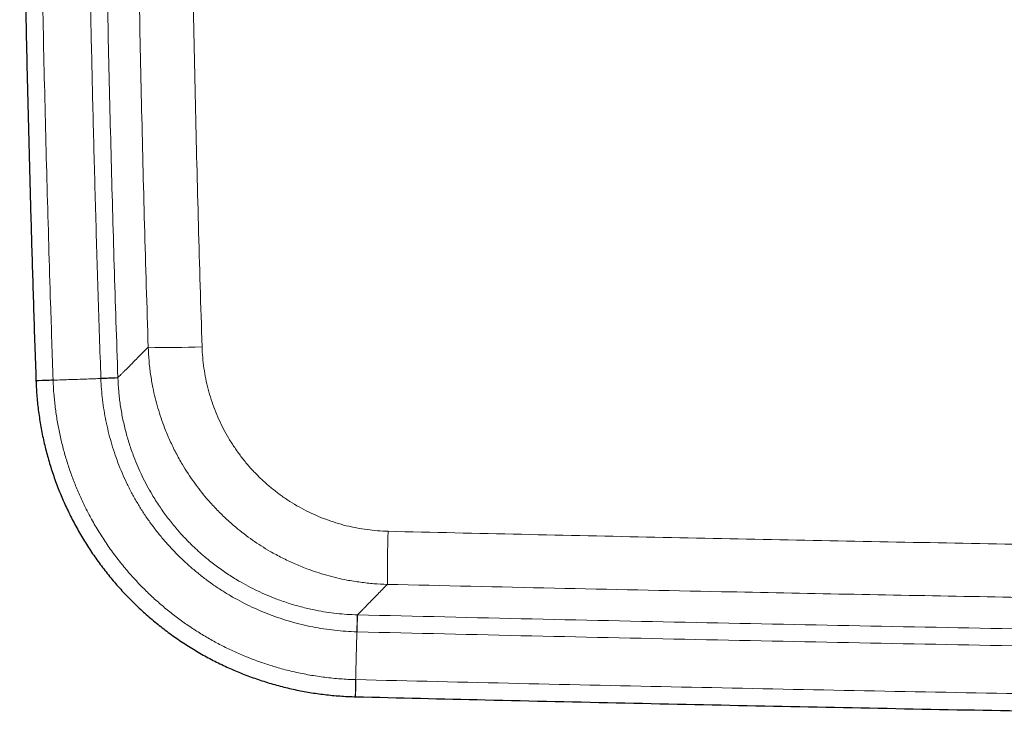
# Model space of a CAD drawing. Header units: millimetres. Extents: x 8 to 969, y 12 to 960.
# Tile 2 of 256: x 287 to 323, y 97 to 122. Entities that reach past the tile are written whole.
import ezdxf

# ---------------------------------------------------------------- set-up
doc = ezdxf.new("R2010")
doc.units = ezdxf.units.MM

msp = doc.modelspace()

# ---------------------------------------------------------------- linework, layer by layer
at = {"color": 7, "linetype": 'Continuous', "lineweight": 30}
for p, q in [((287.228, 108.949), (287.228, 108.938)), ((298.918, 97.369), (298.928, 97.369))]:
    msp.add_line(p, q, dxfattribs=at)
at = {"color": 252, "linetype": 'Continuous', "lineweight": 0}
for p, q in [((290.226, 109.043), (290.225, 109.053)), ((299.001, 100.367), (298.992, 100.368))]:
    msp.add_line(p, q, dxfattribs=at)
at = {"color": 252, "linetype": 'Continuous', "lineweight": 0, "flags": 128}
for points in [[(287.854, 108.97), (287.779, 108.968), (287.706, 108.965), (287.635, 108.963), (287.569, 108.961), (287.507, 108.958), (287.45, 108.956), (287.399, 108.955), (287.353, 108.953), (287.314, 108.952), (287.282, 108.951), (287.257, 108.95), (287.24, 108.949), (287.23, 108.949), (287.227, 108.949)], [(287.855, 108.96), (287.779, 108.958), (287.706, 108.955), (287.636, 108.953), (287.569, 108.95), (287.507, 108.948), (287.451, 108.946), (287.399, 108.944), (287.354, 108.943), (287.315, 108.941), (287.283, 108.94), (287.258, 108.939), (287.24, 108.938), (287.23, 108.938), (287.227, 108.938)], [(290.225, 109.053), (290.22, 109.053), (290.208, 109.052), (290.189, 109.052), (290.163, 109.051), (290.13, 109.049), (290.091, 109.048), (290.046, 109.047), (289.996, 109.045), (289.94, 109.043), (289.88, 109.041), (289.815, 109.039), (289.747, 109.036), (289.677, 109.034), (289.604, 109.031)], [(290.226, 109.043), (290.221, 109.043), (290.209, 109.042), (290.189, 109.042), (290.163, 109.041), (290.131, 109.04), (290.092, 109.038), (290.047, 109.037), (289.996, 109.035), (289.94, 109.033), (289.88, 109.031), (289.816, 109.028), (289.748, 109.026), (289.677, 109.023), (289.604, 109.021)], [(298.992, 100.368), (298.991, 100.363), (298.991, 100.351), (298.991, 100.331), (298.99, 100.305), (298.989, 100.273), (298.988, 100.234), (298.987, 100.189), (298.986, 100.138), (298.984, 100.082), (298.983, 100.022), (298.981, 99.958), (298.979, 99.89), (298.978, 99.819), (298.976, 99.746)], [(299.001, 100.367), (299.001, 100.363), (299.001, 100.35), (299, 100.331), (299, 100.305), (298.999, 100.272), (298.998, 100.233), (298.997, 100.188), (298.996, 100.138), (298.994, 100.082), (298.993, 100.022), (298.991, 99.957), (298.99, 99.889), (298.988, 99.819), (298.986, 99.745)], [(298.933, 97.996), (298.932, 97.92), (298.93, 97.847), (298.928, 97.777), (298.926, 97.711), (298.925, 97.649), (298.923, 97.592), (298.922, 97.54), (298.921, 97.495), (298.92, 97.456), (298.919, 97.424), (298.918, 97.399), (298.918, 97.381), (298.918, 97.371), (298.918, 97.368)], [(298.943, 97.996), (298.942, 97.92), (298.94, 97.847), (298.938, 97.777), (298.936, 97.71), (298.935, 97.648), (298.934, 97.591), (298.932, 97.54), (298.931, 97.494), (298.93, 97.456), (298.93, 97.423), (298.929, 97.398), (298.929, 97.381), (298.928, 97.371), (298.928, 97.368)]]:
    msp.add_lwpolyline(points, dxfattribs=at)
at = {"color": 252, "linetype": 'Continuous', "lineweight": 0}
for centre, radius, start, end in [((292.148, 132.235), 22.08, 267.8922, 273.0113), ((354.087, 101.733), 53.994, 178.2026, 180.2649)]:
    msp.add_arc(centre, radius, start, end, dxfattribs=at)
at = {"color": 7, "linetype": 'Continuous', "lineweight": 30}
for points, knots in [([(287.248, 178.585), (287.248, 178.578), (287.217, 177.728), (287.161, 176.036), (287.081, 173.509), (287.009, 170.98), (286.942, 168.45), (286.882, 165.919), (286.829, 163.389), (286.781, 160.858), (286.741, 158.328), (286.706, 155.797), (286.678, 153.266), (286.657, 150.735), (286.641, 148.204), (286.633, 145.674), (286.63, 143.143), (286.634, 140.612), (286.645, 138.081), (286.661, 135.55), (286.685, 133.019), (286.714, 130.488), (286.75, 127.958), (286.793, 125.427), (286.842, 122.897), (286.897, 120.367), (286.959, 117.836), (287.027, 115.306), (287.101, 112.776), (287.168, 110.657), (287.213, 109.381), (287.228, 108.949)], [0, 0, 0, 0, 0.000334, 0.036616, 0.072923, 0.109249, 0.145586, 0.181929, 0.218266, 0.254603, 0.290941, 0.327279, 0.363617, 0.399955, 0.436293, 0.472631, 0.508968, 0.545305, 0.581642, 0.61798, 0.654317, 0.690654, 0.726991, 0.763327, 0.799664, 0.836001, 0.872338, 0.908676, 0.945015, 0.981354, 1, 1, 1, 1]), ([(287.228, 108.938), (287.23, 108.883), (287.235, 108.736), (287.25, 108.496), (287.273, 108.219), (287.303, 107.944), (287.339, 107.668), (287.382, 107.394), (287.43, 107.12), (287.485, 106.849), (287.546, 106.579), (287.613, 106.311), (287.687, 106.045), (287.766, 105.78), (287.852, 105.517), (287.944, 105.255), (288.042, 104.996), (288.145, 104.739), (288.255, 104.486), (288.371, 104.234), (288.493, 103.984), (288.62, 103.736), (288.754, 103.491), (288.893, 103.25), (289.037, 103.012), (289.186, 102.779), (289.34, 102.55), (289.5, 102.325), (289.664, 102.103), (289.834, 101.885), (290.009, 101.67), (290.189, 101.459), (290.375, 101.252), (290.565, 101.05), (290.76, 100.852), (290.959, 100.658), (291.162, 100.469), (291.37, 100.286), (291.581, 100.107), (291.796, 99.934), (292.015, 99.766), (292.239, 99.602), (292.466, 99.444), (292.697, 99.29), (292.932, 99.142), (293.17, 98.999), (293.411, 98.862), (293.655, 98.731), (293.902, 98.605), (294.151, 98.486), (294.403, 98.372), (294.657, 98.264), (294.914, 98.162), (295.174, 98.066), (295.437, 97.975), (295.702, 97.891), (295.969, 97.812), (296.238, 97.74), (296.508, 97.674), (296.779, 97.614), (297.05, 97.561), (297.322, 97.514), (297.594, 97.474), (297.869, 97.44), (298.145, 97.412), (298.421, 97.39), (298.679, 97.375), (298.844, 97.371), (298.918, 97.369)], [0, 0, 0, 0, 0.00913, 0.024411, 0.039735, 0.055061, 0.070337, 0.085676, 0.101035, 0.116352, 0.13157, 0.146773, 0.162046, 0.177312, 0.192584, 0.207868, 0.223214, 0.238427, 0.253682, 0.268992, 0.284341, 0.299714, 0.315096, 0.330468, 0.345814, 0.361119, 0.376369, 0.391546, 0.40674, 0.422014, 0.437312, 0.452629, 0.467958, 0.483293, 0.498628, 0.513956, 0.529272, 0.544569, 0.559843, 0.575073, 0.590303, 0.605568, 0.62086, 0.636172, 0.651494, 0.666821, 0.682139, 0.697442, 0.712719, 0.727965, 0.743204, 0.758386, 0.773639, 0.788949, 0.804301, 0.819678, 0.835064, 0.850438, 0.865783, 0.881084, 0.896324, 0.911476, 0.926689, 0.941991, 0.957295, 0.972597, 0.987895, 1, 1, 1, 1]), ([(298.928, 97.368), (300.512, 97.331), (303.8, 97.252), (308.795, 97.141), (313.912, 97.033), (319.03, 96.931), (324.15, 96.835), (329.271, 96.747), (333.794, 96.673), (336.61, 96.632), (337.719, 96.616)], [0, 0, 0, 0, 0.122485, 0.25435, 0.386269, 0.518229, 0.650217, 0.782221, 0.914224, 1, 1, 1, 1])]:
    msp.add_open_spline(points, degree=3, knots=knots, dxfattribs=at)
at = {"color": 252, "linetype": 'Continuous', "lineweight": 0}
for points, knots in [([(287.854, 108.97), (287.823, 109.905), (287.743, 112.261), (287.632, 116.039), (287.524, 120.304), (287.434, 124.569), (287.363, 128.835), (287.309, 133.102), (287.277, 137.012), (287.261, 140.568), (287.257, 143.65), (287.262, 146.616), (287.275, 149.464), (287.297, 152.313), (287.326, 155.162), (287.363, 158.01), (287.409, 160.858), (287.462, 163.706), (287.525, 166.605), (287.598, 169.556), (287.681, 172.559), (287.773, 175.561), (287.841, 177.563), (287.875, 178.563)], [0, 0, 0, 0, 0.040319, 0.101605, 0.162893, 0.22418, 0.285477, 0.346774, 0.408071, 0.454035, 0.5, 0.540925, 0.581851, 0.622778, 0.663705, 0.704625, 0.745545, 0.786467, 0.827388, 0.87054, 0.913693, 0.956846, 1, 1, 1, 1]), ([(289.625, 178.501), (289.588, 177.436), (289.515, 175.305), (289.419, 172.108), (289.332, 168.911), (289.256, 165.713), (289.19, 162.516), (289.134, 159.318), (289.088, 156.119), (289.052, 152.92), (289.027, 149.722), (289.012, 146.523), (289.008, 143.324), (289.013, 140.126), (289.029, 136.928), (289.055, 133.766), (289.09, 130.642), (289.135, 127.554), (289.189, 124.467), (289.252, 121.379), (289.325, 118.292), (289.408, 115.205), (289.5, 112.118), (289.569, 110.06), (289.604, 109.031)], [0, 0, 0, 0, 0.04603, 0.092059, 0.138089, 0.184119, 0.230151, 0.276182, 0.322219, 0.368257, 0.414296, 0.460335, 0.506365, 0.552394, 0.598426, 0.644458, 0.688896, 0.733335, 0.777775, 0.822215, 0.866661, 0.911106, 0.955553, 1, 1, 1, 1]), ([(290.225, 109.053), (290.18, 110.424), (290.088, 113.165), (289.973, 117.278), (289.873, 121.392), (289.79, 125.506), (289.725, 129.62), (289.68, 133.429), (289.651, 136.931), (289.635, 140.128), (289.63, 143.324), (289.635, 146.876), (289.655, 150.783), (289.696, 155.044), (289.754, 159.306), (289.831, 163.568), (289.926, 167.829), (290.03, 171.735), (290.137, 175.285), (290.21, 177.415), (290.247, 178.48)], [0, 0, 0, 0, 0.059252, 0.118505, 0.177757, 0.237019, 0.296281, 0.355542, 0.401572, 0.447602, 0.493633, 0.539665, 0.601039, 0.662413, 0.723788, 0.785172, 0.846556, 0.907941, 0.95397, 1, 1, 1, 1]), ([(291.443, 177.275), (291.393, 175.785), (291.292, 172.805), (291.166, 168.335), (291.059, 163.865), (290.972, 159.394), (290.908, 155.171), (290.865, 151.196), (290.838, 147.468), (290.825, 143.742), (290.826, 140.016), (290.841, 136.291), (290.871, 132.314), (290.921, 128.086), (290.994, 123.606), (291.087, 119.127), (291.198, 114.648), (291.29, 111.662), (291.336, 110.17)], [0, 0, 0, 0, 0.066621, 0.133243, 0.199866, 0.266488, 0.333109, 0.388645, 0.444181, 0.499716, 0.555217, 0.610718, 0.666219, 0.732974, 0.799731, 0.866488, 0.933244, 1, 1, 1, 1]), ([(293.308, 110.185), (293.262, 111.672), (293.171, 114.646), (293.06, 119.108), (292.967, 123.571), (292.894, 128.033), (292.844, 132.249), (292.814, 136.217), (292.799, 139.938), (292.798, 143.658), (292.811, 147.377), (292.837, 151.095), (292.88, 155.065), (292.944, 159.286), (293.031, 163.758), (293.138, 168.229), (293.264, 172.7), (293.365, 175.68), (293.415, 177.171)], [0, 0, 0, 0, 0.066621, 0.133243, 0.199866, 0.266488, 0.333109, 0.388645, 0.444181, 0.499716, 0.555217, 0.610718, 0.666219, 0.732974, 0.799731, 0.866488, 0.933244, 1, 1, 1, 1]), ([(291.336, 110.17), (291.273, 110.107), (291.148, 109.981), (290.98, 109.812), (290.825, 109.656), (290.695, 109.525), (290.585, 109.414), (290.493, 109.322), (290.411, 109.239), (290.339, 109.167), (290.276, 109.103), (290.242, 109.07), (290.225, 109.053)], [0, 0, 0, 0, 0.112806, 0.225612, 0.338436, 0.451261, 0.542706, 0.634151, 0.725596, 0.817064, 0.908532, 1, 1, 1, 1]), ([(291.336, 110.17), (291.344, 110.004), (291.36, 109.672), (291.419, 109.177), (291.497, 108.723), (291.59, 108.311), (291.69, 107.94), (291.805, 107.573), (291.949, 107.176), (292.128, 106.751), (292.346, 106.302), (292.57, 105.9), (292.794, 105.541), (293.012, 105.224), (293.243, 104.916), (293.51, 104.589), (293.819, 104.248), (294.172, 103.898), (294.516, 103.594), (294.845, 103.33), (295.154, 103.104), (295.473, 102.89), (295.833, 102.671), (296.236, 102.452), (296.684, 102.24), (297.108, 102.066), (297.505, 101.927), (297.871, 101.815), (298.241, 101.719), (298.652, 101.631), (299.105, 101.558), (299.598, 101.503), (299.929, 101.49), (300.094, 101.483)], [0, 0, 0, 0, 0.036627, 0.073281, 0.109907, 0.138168, 0.166455, 0.194741, 0.223001, 0.259655, 0.296337, 0.33299, 0.361277, 0.389591, 0.417905, 0.446193, 0.482727, 0.519289, 0.555823, 0.584016, 0.612234, 0.640453, 0.668646, 0.705097, 0.741576, 0.778028, 0.806152, 0.834301, 0.862451, 0.890574, 0.92704, 0.963534, 1, 1, 1, 1]), ([(300.12, 103.426), (299.991, 103.431), (299.734, 103.441), (299.35, 103.484), (298.967, 103.545), (298.587, 103.629), (298.21, 103.735), (297.839, 103.862), (297.475, 104.009), (297.121, 104.176), (296.777, 104.362), (296.444, 104.568), (296.123, 104.793), (295.814, 105.036), (295.519, 105.296), (295.24, 105.572), (294.976, 105.862), (294.73, 106.168), (294.5, 106.488), (294.289, 106.821), (294.096, 107.165), (293.924, 107.519), (293.771, 107.881), (293.64, 108.252), (293.53, 108.63), (293.441, 109.014), (293.374, 109.402), (293.327, 109.793), (293.314, 110.055), (293.308, 110.185)], [0, 0, 0, 0, 0.036479, 0.072986, 0.109465, 0.146351, 0.183352, 0.220413, 0.257472, 0.294473, 0.331359, 0.368322, 0.405401, 0.442541, 0.47968, 0.51676, 0.553723, 0.590818, 0.62803, 0.665303, 0.702576, 0.739789, 0.776885, 0.813973, 0.851177, 0.888441, 0.925705, 0.962911, 1, 1, 1, 1]), ([(287.855, 108.96), (287.855, 108.96), (287.855, 108.964), (287.854, 108.967), (287.854, 108.97)], [0, 0, 0, 0, 0.005944, 1, 1, 1, 1]), ([(287.855, 108.96), (287.962, 108.964), (288.177, 108.971), (288.506, 108.983), (288.812, 108.993), (289.095, 109.003), (289.352, 109.012), (289.52, 109.018), (289.604, 109.021)], [0, 0, 0, 0, 0.185941, 0.372919, 0.560305, 0.707425, 0.854089, 1, 1, 1, 1]), ([(298.933, 97.996), (298.933, 97.996), (298.746, 97.996), (298.37, 98.022), (297.809, 98.075), (297.251, 98.16), (296.698, 98.271), (296.181, 98.402), (295.7, 98.547), (295.254, 98.703), (294.815, 98.876), (294.379, 99.07), (293.948, 99.284), (293.523, 99.518), (293.107, 99.771), (292.704, 100.04), (292.313, 100.325), (291.935, 100.627), (291.571, 100.944), (291.206, 101.29), (290.843, 101.667), (290.486, 102.075), (290.147, 102.501), (289.83, 102.942), (289.534, 103.397), (289.272, 103.846), (289.041, 104.285), (288.839, 104.712), (288.655, 105.147), (288.487, 105.594), (288.337, 106.052), (288.205, 106.52), (288.093, 106.994), (288.002, 107.476), (287.929, 107.965), (287.882, 108.462), (287.855, 108.794), (287.855, 108.96), (287.855, 108.96)], [0, 0, 0, 0, 0.000003, 0.032791, 0.065638, 0.098506, 0.131354, 0.164142, 0.191621, 0.219125, 0.246629, 0.274109, 0.302385, 0.330687, 0.358989, 0.387266, 0.415388, 0.443536, 0.471684, 0.499806, 0.531357, 0.56298, 0.59464, 0.626299, 0.657922, 0.689473, 0.716981, 0.744513, 0.772045, 0.799554, 0.82786, 0.856193, 0.884525, 0.912831, 0.941881, 0.970946, 0.999997, 1, 1, 1, 1]), ([(289.604, 109.031), (289.604, 109.028), (289.604, 109.024), (289.604, 109.021), (289.604, 109.021)], [0, 0, 0, 0, 0.994338, 1, 1, 1, 1]), ([(289.604, 109.021), (289.604, 109.021), (289.604, 108.891), (289.626, 108.633), (289.662, 108.244), (289.717, 107.854), (289.788, 107.466), (289.874, 107.08), (289.976, 106.696), (290.094, 106.314), (290.227, 105.936), (290.377, 105.565), (290.543, 105.2), (290.726, 104.84), (290.924, 104.486), (291.137, 104.14), (291.365, 103.802), (291.611, 103.472), (291.868, 103.155), (292.134, 102.852), (292.41, 102.563), (292.699, 102.286), (293.003, 102.019), (293.319, 101.762), (293.648, 101.517), (293.989, 101.285), (294.337, 101.071), (294.689, 100.874), (295.045, 100.693), (295.409, 100.527), (295.784, 100.375), (296.167, 100.238), (296.559, 100.116), (296.957, 100.01), (297.358, 99.922), (297.76, 99.852), (298.163, 99.799), (298.568, 99.764), (298.84, 99.746), (298.976, 99.746), (298.976, 99.746)], [0, 0, 0, 0, 0.0000041, 0.02676, 0.0535168, 0.0807131, 0.1079318, 0.1351509, 0.1623488, 0.1900069, 0.2176647, 0.2451036, 0.2725422, 0.3004725, 0.328428, 0.3563807, 0.3843087, 0.4127677, 0.4412279, 0.4686597, 0.4960907, 0.5237177, 0.5513454, 0.5795706, 0.6077952, 0.6362291, 0.664664, 0.6920968, 0.7195293, 0.7471494, 0.7747698, 0.8029858, 0.8312029, 0.8596212, 0.888039, 0.9159078, 0.9438965, 0.9718857, 0.9999959, 1, 1, 1, 1]), ([(298.992, 100.368), (298.865, 100.372), (298.611, 100.382), (298.232, 100.417), (297.855, 100.466), (297.441, 100.538), (296.993, 100.64), (296.514, 100.776), (296.078, 100.927), (295.686, 101.084), (295.335, 101.243), (294.991, 101.416), (294.622, 101.623), (294.232, 101.867), (293.824, 102.155), (293.463, 102.441), (293.145, 102.72), (292.866, 102.986), (292.599, 103.263), (292.32, 103.58), (292.032, 103.94), (291.742, 104.347), (291.496, 104.737), (291.288, 105.105), (291.113, 105.448), (290.953, 105.798), (290.795, 106.188), (290.644, 106.619), (290.507, 107.093), (290.396, 107.575), (290.311, 108.061), (290.251, 108.551), (290.234, 108.879), (290.226, 109.043)], [0, 0, 0, 0, 0.027988, 0.056, 0.084012, 0.112, 0.148685, 0.1854, 0.222086, 0.250396, 0.278732, 0.307068, 0.335378, 0.372064, 0.408778, 0.445465, 0.473775, 0.502111, 0.530448, 0.558758, 0.59546, 0.632191, 0.668893, 0.697216, 0.725566, 0.753915, 0.782239, 0.818442, 0.854753, 0.891119, 0.927486, 0.963797, 1, 1, 1, 1]), ([(300.12, 103.426), (303.375, 103.353), (309.884, 103.206), (319.649, 103.013), (329.414, 102.843), (338.523, 102.703), (344.377, 102.631), (346.975, 102.599)], [0, 0, 0, 0, 0.20841, 0.41682, 0.625231, 0.833642, 1, 1, 1, 1]), ([(299.001, 100.367), (299.018, 100.384), (299.051, 100.418), (299.113, 100.482), (299.184, 100.555), (299.266, 100.638), (299.357, 100.731), (299.465, 100.841), (299.593, 100.972), (299.745, 101.127), (299.91, 101.296), (300.033, 101.421), (300.094, 101.483)], [0, 0, 0, 0, 0.0917588, 0.1835179, 0.2752757, 0.3670561, 0.4588383, 0.5506185, 0.6629548, 0.7752903, 0.887645, 1, 1, 1, 1]), ([(347.488, 100.649), (344.933, 100.68), (339.323, 100.749), (330.656, 100.88), (321.489, 101.036), (313.34, 101.193), (306.208, 101.343), (302.132, 101.437), (300.094, 101.483)], [0, 0, 0, 0, 0.161689, 0.35511, 0.548531, 0.741951, 0.870976, 1, 1, 1, 1]), ([(345.088, 99.515), (344.653, 99.52), (342.085, 99.552), (337.385, 99.619), (330.987, 99.718), (324.59, 99.828), (318.192, 99.947), (311.795, 100.077), (305.398, 100.216), (301.133, 100.317), (299.001, 100.367)], [0, 0, 0, 0, 0.028313, 0.167126, 0.305939, 0.444751, 0.583562, 0.722375, 0.861189, 1, 1, 1, 1]), ([(298.933, 97.996), (298.936, 98.103), (298.941, 98.318), (298.949, 98.647), (298.957, 98.954), (298.963, 99.236), (298.97, 99.493), (298.974, 99.662), (298.976, 99.746)], [0, 0, 0, 0, 0.18594, 0.372917, 0.560305, 0.707424, 0.85409, 1, 1, 1, 1]), ([(298.976, 99.746), (298.976, 99.746), (298.979, 99.746), (298.983, 99.746), (298.986, 99.745)], [0, 0, 0, 0, 0.005704, 1, 1, 1, 1]), ([(298.986, 99.745), (301.119, 99.695), (305.384, 99.594), (311.782, 99.455), (318.18, 99.325), (324.578, 99.206), (330.977, 99.096), (337.159, 98.999), (341.208, 98.944), (343.124, 98.918)], [0, 0, 0, 0, 0.144961, 0.289922, 0.434883, 0.579845, 0.724808, 0.869768, 1, 1, 1, 1]), ([(298.943, 97.996), (298.94, 97.996), (298.937, 97.995), (298.933, 97.996), (298.933, 97.996)], [0, 0, 0, 0, 0.993954, 1, 1, 1, 1]), ([(338.894, 97.227), (337.787, 97.242), (334.548, 97.288), (329.175, 97.376), (322.923, 97.485), (316.818, 97.601), (310.859, 97.724), (304.901, 97.854), (300.929, 97.948), (298.943, 97.996)], [0, 0, 0, 0, 0.08308, 0.243247, 0.403416, 0.552561, 0.701707, 0.850853, 1, 1, 1, 1])]:
    msp.add_open_spline(points, degree=3, knots=knots, dxfattribs=at)

doc.saveas('drawing.dxf')
